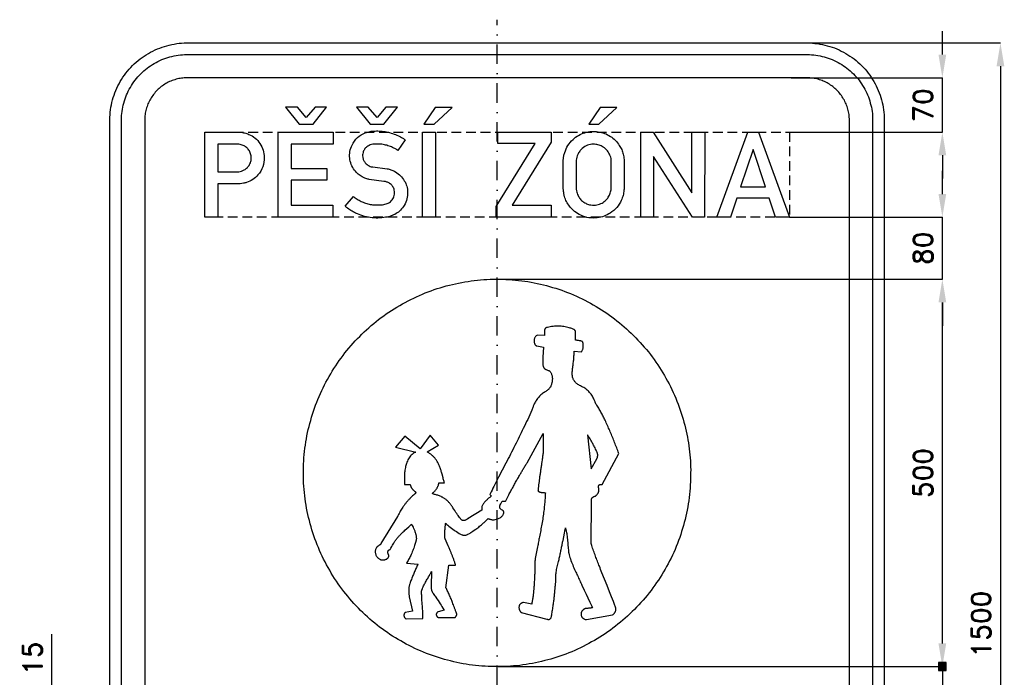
# Model space of a CAD drawing. Header units: millimetres. Extents: x -616 to 655, y -905 to 780.
# Tile 2 of 2: x -616 to 655, y -69 to 780. Entities that reach past the tile are written whole.
import ezdxf

# ---------------------------------------------------------------- set-up
doc = ezdxf.new("R2010")
doc.units = ezdxf.units.MM
doc.header["$LTSCALE"] = 5
doc.linetypes.add('ČERCHOVANÁX2', pattern=[2, 1, -0.5, 0, -0.5])
doc.linetypes.add('ČÁRKOVANÁX2', pattern=[1.5, 1, -0.5])
doc.layers.add('Kóty', color=2, linetype='Continuous')
doc.layers.add('Značka', color=7, linetype='Continuous')
doc.styles.get("Standard").update_dxf_attribs({"font": 'romand.shx', "height": 25})
doc.dimstyles.get("Standard").update_dxf_attribs({"dimtxt": 25, "dimasz": 30, "dimexe": 0.18, "dimexo": 0.0625, "dimgap": 12.5, "dimtad": 1, "dimdec": 0, "dimzin": 0, "dimdsep": 46, "dimtxsty": 'Standard', "dimcen": 0.09, "dimadec": 0, "dimazin": 0, "dimtfac": 1, "dimtdec": 0, "dimtofl": 0, "dimtmove": 0, "dimatfit": 3, "dimfxl": 1, "dimtolj": 1, "dimtzin": 0, "dimarcsym": 0})

# ---------------------------------------------------------------- blocks, each defined once
blk = doc.blocks.new('*D0')
at = {"layer": 'Defpoints', "color": 0, "transparency": 16777216}
for p in [(379.5, 705), (575, 705), (377.4, 635)]:
    blk.add_point(p, dxfattribs=at)
at = {"layer": 'Kóty', "color": 0, "lineweight": -2, "transparency": 16777216}
for p, q in [((575, 735), (575, 765)), ((379.6, 705), (575.2, 705)), ((377.5, 635), (575.2, 635)), ((575, 605), (575, 575))]:
    blk.add_line(p, q, dxfattribs=at)
at = {"layer": 'Kóty', "color": 0, "transparency": 16777216}
for points in [[(570, 735), (580, 735), (575, 705)], [(570, 605), (580, 605), (575, 635)]]:
    blk.add_solid(points, dxfattribs=at)
at = {"layer": 'Kóty', "color": 0, "transparency": 16777216, "insert": (550, 670), "char_height": 25, "attachment_point": 5, "rotation": 90}
blk.add_mtext('\\A1;70', dxfattribs=at)
blk = doc.blocks.new('*D1')
at = {"layer": 'Defpoints', "color": 0, "transparency": 16777216}
for p in [(377.4, 525), (575, 525), (-1.4, 445)]:
    blk.add_point(p, dxfattribs=at)
at = {"layer": 'Kóty', "color": 0, "lineweight": -2, "transparency": 16777216}
for p, q in [((575, 555), (575, 585)), ((377.5, 525), (575.2, 525)), ((-1.3, 445), (575.2, 445)), ((575, 415), (575, 385))]:
    blk.add_line(p, q, dxfattribs=at)
at = {"layer": 'Kóty', "color": 0, "transparency": 16777216}
for points in [[(570, 555), (580, 555), (575, 525)], [(570, 415), (580, 415), (575, 445)]]:
    blk.add_solid(points, dxfattribs=at)
at = {"layer": 'Kóty', "color": 0, "transparency": 16777216, "insert": (550, 485), "char_height": 25, "attachment_point": 5, "rotation": 90}
blk.add_mtext('\\A1;80', dxfattribs=at)
blk = doc.blocks.new('*D2')
at = {"layer": 'Defpoints', "color": 0, "transparency": 16777216}
for p in [(-1.4, 445), (575, 445), (1.4, -55)]:
    blk.add_point(p, dxfattribs=at)
at = {"layer": 'Kóty', "color": 0, "lineweight": -2, "transparency": 16777216}
for p, q in [((-1.3, 445), (575.2, 445)), ((575, -25), (575, 415)), ((1.5, -55), (575.2, -55))]:
    blk.add_line(p, q, dxfattribs=at)
at = {"layer": 'Kóty', "color": 0, "transparency": 16777216}
for points in [[(570, 415), (580, 415), (575, 445)], [(570, -25), (580, -25), (575, -55)]]:
    blk.add_solid(points, dxfattribs=at)
at = {"layer": 'Kóty', "color": 0, "transparency": 16777216, "insert": (550, 195), "char_height": 25, "attachment_point": 5, "rotation": 90}
blk.add_mtext('\\A1;500', dxfattribs=at)
blk = doc.blocks.new('*D3')
at = {"layer": 'Defpoints', "color": 0, "transparency": 16777216}
for p in [(-575, -135), (-455, -135), (-455, -150)]:
    blk.add_point(p, dxfattribs=at)
at = {"layer": 'Kóty', "color": 0, "lineweight": -2, "transparency": 16777216}
for p, q in [((-575, -105), (-575, -13.1)), ((-455.1, -135), (-575.2, -135)), ((-455.1, -150), (-575.2, -150)), ((-575, -180), (-575, -210))]:
    blk.add_line(p, q, dxfattribs=at)
at = {"layer": 'Kóty', "color": 0, "transparency": 16777216}
for points in [[(-580, -105), (-570, -105), (-575, -135)], [(-580, -180), (-570, -180), (-575, -150)]]:
    blk.add_solid(points, dxfattribs=at)
at = {"layer": 'Kóty', "color": 0, "transparency": 16777216, "insert": (-600, -44), "char_height": 25, "attachment_point": 5, "rotation": 90}
blk.add_mtext('\\A1;15', dxfattribs=at)
blk = doc.blocks.new('*D7')
at = {"layer": 'Defpoints', "color": 0, "transparency": 16777216}
for p in [(399.997, 750), (399.997, -750), (649.997, -750)]:
    blk.add_point(p, dxfattribs=at)
at = {"layer": 'Kóty', "color": 0, "lineweight": -2, "transparency": 16777216}
for p, q in [((400.0595, 750), (650.177, 750)), ((649.997, 720), (649.997, -720)), ((400.0595, -750), (650.177, -750))]:
    blk.add_line(p, q, dxfattribs=at)
at = {"layer": 'Kóty', "color": 0, "transparency": 16777216}
for points in [[(644.997, 720), (654.997, 720), (649.997, 750)], [(644.997, -720), (654.997, -720), (649.997, -750)]]:
    blk.add_solid(points, dxfattribs=at)
at = {"layer": 'Kóty', "color": 0, "transparency": 16777216, "insert": (624.997, 0), "char_height": 25, "attachment_point": 5, "rotation": 90}
blk.add_mtext('\\A1;1500', dxfattribs=at)

msp = doc.modelspace()

# ---------------------------------------------------------------- hatches: boundary and pattern name
at = {"layer": 'Kóty'}
h = msp.add_hatch(color=256, dxfattribs=at)
h.dxf.hatch_style = 1
h.paths.add_polyline_path([(569.997, -59.8453), (579.997, -59.8453), (579.997, -49.8453), (569.997, -49.8453)])

# ---------------------------------------------------------------- linework, layer by layer
for p, q in [((574.997, -25.0253), (574.997, 4.9747)), ((1.4802, -55.0253), (575.177, -55.0253)), ((574.997, -55.0253), (574.997, -195))]:
    msp.add_line(p, q, dxfattribs=at)
for points in [[(575.177, 635), (575.177, 705)], [(574.997, 445.0255), (574.997, 525)], [(569.997, -49.8453), (579.997, -59.8453)], [(579.997, -49.8453), (569.997, -59.8453)]]:
    msp.add_lwpolyline(points, dxfattribs=at)
msp.add_lwpolyline([(569.997, -59.8453), (579.997, -59.8453), (579.997, -49.8453), (569.997, -49.8453)], close=True, dxfattribs=at)
msp.add_solid([(569.997, -25.0253), (579.997, -25.0253), (574.997, -55.0253)], dxfattribs=at)
at = {"layer": 'Značka', "color": 6, "linetype": 'ČERCHOVANÁX2', "ltscale": 5}
msp.add_lwpolyline([(0, -780), (0, 780)], dxfattribs=at)
at = {"layer": 'Značka', "color": 3}
for points in [[(-500, -650), (-500, 650), (-499.999, 650.39), (-499.997, 650.79, -0.0321812), (-499.093, 663.7, -0.0354397), (-496.456, 676.39, -0.0362712), (-492.307, 688.66, -0.0344182), (-486.472, 700.23, -0.0337206), (-479.285, 711, -0.0340771), (-470.711, 720.71, -0.0342077), (-461.007, 729.29, -0.0342271), (-450.227, 736.47, -0.0340522), (-438.652, 742.27, -0.0334153), (-426.388, 746.46, -0.0341284), (-413.692, 749.14, -0.0367457), (-400.786, 750), (-400.393, 750), (-400, 750), (399.997, 750), (400.397, 750), (400.787, 750, -0.0321788), (413.697, 749.09, -0.0354528), (426.387, 746.46, -0.0362846), (438.657, 742.31, -0.0344289), (450.227, 736.47, -0.0337284), (461.007, 729.28, -0.0340718), (470.707, 720.71, -0.0342138), (479.297, 711.01, -0.0342246), (486.467, 700.23, -0.034047), (492.267, 688.65, -0.0334069), (496.457, 676.39, -0.0341177), (499.137, 663.69, -0.0367459), (499.997, 650.79), (499.997, 650.39), (499.997, 650), (499.997, -650)], [(-485, -650), (-485, 650), (-484.999, 650.33), (-484.998, 650.67, -0.0321856), (-484.229, 661.64, -0.0354424), (-481.988, 672.43, -0.0362665), (-478.461, 682.86, -0.0344221), (-473.501, 692.69, -0.0337117), (-467.393, 701.85, -0.034079), (-460.104, 710.1, -0.0341959), (-451.856, 717.4, -0.0342179), (-442.693, 723.5, -0.0340502), (-432.854, 728.43, -0.0334083), (-422.43, 731.99, -0.0341207), (-411.638, 734.27, -0.0367448), (-400.668, 735), (-400.334, 735), (-400, 735), (399.997, 735), (400.337, 735), (400.667, 735, -0.0321745), (411.647, 734.23, -0.0354396), (422.427, 731.99, -0.0362613), (432.857, 728.46, -0.0344269), (442.697, 723.5, -0.0337309), (451.857, 717.39, -0.0340728), (460.107, 710.1, -0.0342125), (467.397, 701.86, -0.0342394), (473.497, 692.69, -0.0340464), (478.427, 682.85, -0.0334074), (481.987, 672.43, -0.0341221), (484.267, 661.64, -0.0367453), (484.997, 650.67), (484.997, 650.33), (484.997, 650), (484.997, -650)], [(454.997, -135), (454.997, 650), (454.997, 650.22), (454.997, 650.43, 0.0321696), (454.497, 657.53, 0.0354589), (453.047, 664.51, 0.0362699), (450.767, 671.26, 0.0344357), (447.557, 677.62, 0.0337249), (443.607, 683.55, 0.0340657), (438.887, 688.89, 0.0342047), (433.557, 693.61, 0.0342311), (427.627, 697.56, 0.0340303), (421.257, 700.75, 0.0333925), (414.517, 703.05, 0.0341057), (407.527, 704.52, 0.0367427), (400.427, 705), (400.217, 705), (399.997, 705), (-400, 705), (-400.216, 705), (-400.432, 705, 0.0321708), (-407.534, 704.5, 0.0354288), (-414.513, 703.05, 0.0362653), (-421.263, 700.77, 0.0344303), (-427.625, 697.56, 0.0337344), (-433.553, 693.61, 0.0340768), (-438.891, 688.89, 0.0342253), (-443.612, 683.55, 0.0342338), (-447.56, 677.62, 0.0340381), (-450.746, 671.26, 0.0334087), (-453.051, 664.51, 0.0341224), (-454.525, 657.53, 0.0367384), (-454.999, 650.43), (-455, 650.22), (-455, 650), (-455, -135)], [(-185.368, 551.97), (-184.333, 551.1), (-183.282, 550.25, 0.039093), (-178.239, 546.93, 0.0320885), (-172.741, 544.33, 0.032651), (-166.838, 542.3, 0.0399052), (-160.755, 541.14, 0.0244948), (-156.653, 540.85), (-152.494, 540.88, 0.0353083), (-146.27, 541.41, 0.0841734), (-140.462, 543.34, 0.0552251), (-137.765, 545.07, 0.0560466), (-135.501, 547.36, 0.0573066), (-133.755, 550.08, 0.0569113), (-132.671, 553.13, 0.0628046), (-132.234, 556.64, 0.0644253), (-132.694, 560.17, 0.0858504), (-134.594, 564.59, 0.0891548), (-137.873, 568.09, 0.0718297), (-141.328, 570.12, 0.0592802), (-145.172, 571.19), (-145.641, 571.27), (-146.111, 571.34), (-165.281, 573.79), (-166.055, 574.02), (-166.828, 574.25), (-170.529, 575.49, -0.0323075), (-174.081, 577.1, -0.0621891), (-179.486, 580.8, -0.0552925), (-183.935, 585.69, -0.0688249), (-188.176, 593.14, -0.0728977), (-190.169, 601.43, -0.0746755), (-189.929, 609.95, -0.0722653), (-187.212, 618.12, -0.0946084), (-180.244, 627.75, -0.103586), (-170.3, 633.92, -0.0551986), (-164.004, 635.7, -0.0351146), (-157.467, 636.32, -0.0294079), (-150.108, 636.17, -0.030625), (-142.846, 635.15, -0.0329397), (-134.978, 633.09, -0.0299061), (-127.411, 630.05, -0.0195868), (-123.585, 628.13, -0.0289552), (-119.975, 625.86), (-119.267, 625.35), (-118.566, 624.83), (-128.007, 611.29), (-129.233, 612.05), (-130.471, 612.79, 0.0318403), (-136.292, 615.72, 0.035486), (-142.422, 617.84, 0.0379113), (-148.672, 619.13, 0.0356018), (-155.186, 619.5, 0.0569663), (-162.096, 618.82, 0.118699), (-168.111, 615.98, 0.0895829), (-171.177, 612.65, 0.0771409), (-173.038, 608.44, 0.050926), (-173.578, 605.6, 0.05498), (-173.508, 602.73, 0.0765692), (-172.37, 598.7, 0.0701998), (-170.105, 595.14, 0.0532381), (-167.931, 592.94, 0.0574258), (-165.35, 591.29), (-163.954, 590.67), (-162.497, 590.24), (-161.363, 590.03), (-160.217, 589.88), (-142.067, 587.49), (-141.441, 587.42), (-140.818, 587.33, -0.0576928), (-135.716, 585.93, -0.0453466), (-130.952, 583.49, -0.0621206), (-124.596, 578.57, -0.0684629), (-119.746, 572.22, -0.0673529), (-116.659, 565.15, -0.0645469), (-115.506, 557.48, -0.0735396), (-116.405, 548.6, -0.0756913), (-119.86, 540.37, -0.0656781), (-124.48, 534.28, -0.0666806), (-130.482, 529.64, -0.0560807), (-136.935, 526.67, -0.0382967), (-143.877, 524.95, -0.0421921), (-153.809, 523.97, -0.0424724), (-163.723, 524.67, -0.0406852), (-173.409, 526.83, -0.0369106), (-182.675, 530.47, -0.0289497), (-188.726, 533.67, -0.0389359), (-194.259, 537.65), (-195.223, 538.47), (-196.173, 539.3), (-185.368, 551.97)], [(85.45, 597.63, -0.00154335), (85.496, 598.55, -0.00455657), (85.553, 599.46, -0.0306836), (86.171, 604.04, -0.0310643), (87.352, 608.53, -0.0662965), (91.581, 617.62, -0.0684796), (98.077, 625.29, -0.0618695), (105.222, 630.64, -0.0599405), (113.431, 634.11, -0.0573468), (121.912, 635.73, -0.0575642), (130.539, 635.38, -0.0569064), (138.785, 633.3, -0.0575059), (146.34, 629.41, -0.0553728), (152.736, 624.24, -0.0534487), (157.878, 617.8, -0.0430329), (160.929, 612.26, -0.0488576), (162.908, 606.3, -0.0227271), (163.535, 603.03, -0.0129509), (163.928, 599.73), (163.981, 599.19), (164.031, 598.64), (164.031, 561.8), (163.954, 560.96, -0.00285178), (163.871, 560.11, -0.0357756), (162.683, 553.28, -0.0478285), (160.376, 546.74, -0.0788006), (154.51, 537.54, -0.0730924), (146.133, 530.45, -0.0601326), (138.162, 526.38, -0.059851), (129.473, 524.32, -0.071112), (118.653, 524.4, -0.0741842), (108.31, 527.54, -0.0660307), (100.17, 532.5, -0.0616934), (93.528, 539.36, -0.0470801), (89.701, 545.23, -0.0538814), (87.146, 551.7, -0.0302069), (86.183, 555.99, -0.0176877), (85.633, 560.36), (85.539, 561.37), (85.45, 562.39), (85.45, 597.63)], [(-377.421, 525.01), (-377.421, 635.01), (-332.928, 635.01), (-332.269, 634.93), (-331.61, 634.84, -0.0253271), (-325.974, 633.81, -0.042891), (-320.53, 632.03, -0.0795716), (-312.438, 627.19, -0.0764958), (-306.15, 620.06, -0.0768938), (-302.013, 611.58, -0.0757396), (-300.604, 602.23, -0.0940259), (-302.563, 590.13, -0.0983559), (-308.831, 579.66, -0.0733011), (-315.462, 573.75, -0.0676981), (-323.441, 569.93, -0.0342012), (-327.591, 568.79, -0.0378633), (-331.839, 568.26), (-332.55, 568.22), (-333.26, 568.2), (-360.577, 568.2), (-360.577, 525.01), (-377.421, 525.01)], [(-360.577, 619.21), (-360.577, 583.83), (-334.521, 583.83), (-334.005, 583.83), (-333.489, 583.84, 0.0671476), (-329.835, 584.49, 0.0577432), (-326.408, 586.04, 0.0717471), (-322.455, 589.04, 0.0744757), (-319.545, 593.02, 0.0682834), (-317.887, 597.18, 0.0653169), (-317.379, 601.66, 0.0771958), (-318.163, 606.99, 0.0837402), (-320.564, 611.79, 0.0734018), (-323.748, 615.22, 0.0660856), (-327.76, 617.65, 0.0426977), (-330.476, 618.66, 0.0492834), (-333.306, 619.15), (-333.736, 619.19), (-334.166, 619.21), (-360.577, 619.21)], [(102.202, 597.57), (102.202, 562.38), (102.249, 561.71), (102.305, 561.05, 0.0375938), (102.9, 557.58, 0.0416759), (104.036, 554.24, 0.0628939), (106.606, 549.7, 0.060181), (110.223, 545.9, 0.0594293), (114.456, 543, 0.0643406), (119.229, 541.22, 0.0505467), (123.169, 540.63, 0.0445715), (127.181, 540.8, 0.0739279), (133.946, 542.6, 0.0850198), (139.786, 546.38, 0.0736218), (143.685, 550.89, 0.063566), (146.237, 556.29, 0.0332158), (147.003, 559, 0.0426475), (147.348, 561.77, 0.00464712), (147.362, 562.12), (147.371, 562.48), (147.371, 597.49, 0.00273675), (147.378, 598.11, 0.0084149), (147.371, 598.73, 0.0625927), (146.752, 602.57, 0.0483071), (145.286, 606.23, 0.0768945), (141.216, 612.15, 0.0837672), (135.546, 616.46, 0.0698697), (130.281, 618.59, 0.0666711), (124.592, 619.22, 0.0884994), (116.764, 617.85, 0.0981209), (110.028, 613.8, 0.0628647), (106.675, 610.17, 0.0514181), (104.219, 605.85, 0.0395322), (102.928, 602.39, 0.0507549), (102.282, 598.79, 0.00718009), (102.237, 598.18, 0.00238014), (102.202, 597.57)]]:
    msp.add_lwpolyline(points, format="xyb", dxfattribs=at)
for points in [[(-255.338, 645), (-237.474, 645), (-220.05, 667), (-234.923, 666.91), (-246.362, 653.62), (-257.802, 666.91), (-273.026, 667), (-255.338, 645)], [(-163.938, 645), (-146.074, 645), (-128.65, 667), (-143.523, 666.91), (-154.962, 653.62), (-166.402, 666.91), (-181.626, 667), (-163.938, 645)], [(-94.378, 645.18), (-81.09, 645.18), (-58.123, 666.82), (-79.77, 666.82), (-94.378, 645.18)], [(118.322, 645.18), (131.61, 645.18), (154.577, 666.82), (132.93, 666.82), (118.322, 645.18)], [(-282.729, 525), (-282.729, 634.99), (-211.756, 634.99), (-211.756, 619.13), (-266.034, 619.13), (-266.034, 587.77), (-219.766, 587.77), (-219.766, 573.03), (-266.034, 573.03), (-266.034, 540.63), (-211.882, 540.63), (-211.882, 525), (-282.729, 525)], [(-96.256, 525), (-96.256, 634.99), (-79.584, 634.99), (-79.584, 525), (-96.256, 525)], [(-1.014, 525), (-1.014, 538.83), (49.081, 620.12), (0.968, 620.12), (0.968, 635), (69.855, 635), (69.855, 622.06), (19.691, 540.79), (69.855, 540.79), (69.855, 525), (-1.014, 525)], [(185.584, 525), (185.584, 635), (201.374, 635), (251.347, 556.49), (251.347, 635), (268.187, 635), (268.077, 525), (252.287, 525), (202.211, 603.41), (202.211, 525), (185.584, 525)], [(283.767, 525), (323.637, 635.01), (337.537, 635.01), (377.417, 525), (359.747, 525), (351.537, 549.58), (309.447, 549.58), (301.367, 525), (283.767, 525)], [(346.697, 564.19), (330.567, 612.52), (314.467, 564.19), (346.697, 564.19)]]:
    msp.add_lwpolyline(points, dxfattribs=at)
at = {"layer": 'Značka', "color": 6, "linetype": 'ČÁRKOVANÁX2', "ltscale": 2.5}
msp.add_lwpolyline([(-377.421, 525), (-377.421, 635), (377.417, 635), (377.417, 525), (-377.421, 525)], dxfattribs=at)
at = {"layer": 'Značka', "color": 5}
for points in [[(249.997, 195), (249.997, 193.364), (249.977, 191.728, -0.0321675), (247.487, 159.137, -0.0357208), (240.617, 127.14, -0.0366665), (229.877, 96.242, -0.0347533), (214.851, 67.177, -0.0340392), (196.401, 40.162, -0.0344548), (174.447, 15.924, -0.0345621), (149.65, -5.402, -0.0344284), (122.155, -23.124, -0.0343892), (92.678, -37.302, -0.034416), (61.538, -47.308, -0.0344242), (29.397, -53.374, -0.0344182), (-3.273, -54.979, -0.0344158), (-35.889, -52.52, -0.0344149), (-67.861, -45.614, -0.0344148), (-98.729, -34.797, -0.0344168), (-127.824, -19.852, -0.0344195), (-154.841, -1.414, -0.0344175), (-179.076, 20.552, -0.0344142), (-200.4, 45.354, -0.0344168), (-218.124, 72.845, -0.0344165), (-232.303, 102.321, -0.0344165), (-242.308, 133.462, -0.0344177), (-248.375, 165.603, -0.0344166), (-249.979, 198.272, -0.0344157), (-247.52, 230.889, -0.0344173), (-240.614, 262.86, -0.0344171), (-229.797, 293.73, -0.0344194), (-214.852, 322.82, -0.0344159), (-196.414, 349.84, -0.0344188), (-174.448, 374.08, -0.0344181), (-149.646, 395.4, -0.0344157), (-122.156, 413.12, -0.0344158), (-92.68, 427.3, -0.0344147), (-61.539, 437.31, -0.0344198), (-29.397, 443.37, -0.0344185), (3.272, 444.98, -0.03441), (35.888, 442.52, -0.0344197), (67.86, 435.61, -0.0344167), (98.728, 424.8, -0.0344157), (127.823, 409.85, -0.0344179), (154.839, 391.41, -0.0344074), (179.075, 369.45, -0.03441), (200.404, 344.64, -0.0344868), (218.124, 317.16, -0.0344198), (232.287, 287.69, -0.0340767), (242.307, 256.54, -0.0327922), (248.217, 225.989, -0.0342674), (249.997, 195)], [(-90.335, 222.016), (-75.579, 230.876), (-86.583, 243.545), (-99.289, 226.305), (-119.063, 242.306), (-130.943, 228.346), (-105.041, 221.798), (-105.453, 221.616), (-105.863, 221.43, 0.0430821), (-108.498, 219.906, 0.0448656), (-110.831, 217.944, 0.0410347), (-112.785, 215.73, 0.0330345), (-114.391, 213.251, 0.0291845), (-115.831, 210.373, 0.0236967), (-116.958, 207.36, 0.0167857), (-117.758, 204.64, 0.0132484), (-118.394, 201.878, 0.0126644), (-118.98, 198.645, 0.0113468), (-119.41, 195.389), (-119.477, 194.784), (-119.542, 194.179), (-119.511, 180.24), (-112.118, 180.136), (-112.075, 179.934), (-112.032, 179.733, 0.0205987), (-111.699, 178.47, 0.0258196), (-111.251, 177.243, 0.0239329), (-110.791, 176.254, 0.0243139), (-110.239, 175.314, 0.021812), (-109.651, 174.481, 0.0197997), (-108.995, 173.7), (-108.44, 173.114), (-107.855, 172.559), (-107.075, 171.881), (-106.275, 171.224), (-105.878, 170.892), (-105.51, 170.528), (-105.336, 170.318), (-105.188, 170.088), (-105.111, 169.933), (-105.053, 169.769), (-105.02, 169.615, -0.0415146), (-105.012, 169.457, -0.0429448), (-105.028, 169.302, -0.0409268), (-105.07, 169.153), (-105.126, 169.024), (-105.197, 168.903), (-105.302, 168.761), (-105.422, 168.632), (-105.461, 168.596), (-105.499, 168.559), (-105.937, 168.191), (-106.373, 167.822), (-107.234, 167.075), (-108.085, 166.317, 0.00836708), (-110.159, 164.385, 0.00874099), (-112.165, 162.383, 0.0117293), (-114.729, 159.63, 0.0115289), (-117.164, 156.761, 0.011396), (-119.485, 153.788, 0.0113328), (-121.669, 150.713, 0.00881871), (-123.341, 148.171, 0.00823947), (-124.925, 145.573, 0.00893951), (-126.541, 142.726, 0.00969843), (-128.051, 139.821), (-128.31, 139.299), (-128.567, 138.775), (-149.901, 103.692), (-149.911, 103.637), (-149.922, 103.581, -0.0500918), (-150.022, 103.27, -0.0545668), (-150.185, 102.987, -0.0464811), (-150.377, 102.757), (-150.602, 102.56), (-150.896, 102.354), (-151.204, 102.173), (-151.512, 102.006), (-151.821, 101.841), (-152.216, 101.614), (-152.603, 101.371, 0.0598705), (-154.628, 99.684, 0.0710997), (-156.151, 97.536, 0.0475815), (-156.818, 96.046, 0.0453854), (-157.197, 94.461, 0.0424964), (-157.316, 92.889, 0.0418246), (-157.17, 91.319, 0.0467735), (-156.714, 89.569, 0.0449295), (-155.946, 87.929, 0.0452907), (-154.895, 86.391, 0.0457977), (-153.587, 85.073, 0.0232887), (-152.832, 84.476), (-152.026, 83.948, 0.0253279), (-151.036, 83.415, 0.0291437), (-149.996, 82.993), (-149.628, 82.871), (-149.258, 82.757), (-149.005, 82.748), (-148.751, 82.74), (-148.262, 82.732), (-147.774, 82.736), (-146.665, 82.785), (-145.56, 82.911, 0.0261503), (-144.435, 83.13, 0.0342504), (-143.345, 83.482, 0.0327015), (-142.538, 83.853, 0.0393032), (-141.792, 84.336, 0.0357227), (-141.241, 84.811, 0.0379811), (-140.766, 85.362, 0.0326507), (-140.418, 85.889, 0.0295336), (-140.138, 86.456, 0.0322518), (-139.887, 87.151, 0.031098), (-139.727, 87.871), (-139.698, 88.052), (-139.672, 88.233), (-139.718, 88.315), (-139.763, 88.397), (-139.85, 88.559), (-139.935, 88.723), (-140.133, 89.127), (-140.314, 89.538), (-140.521, 90.083, -0.0199526), (-140.686, 90.643, -0.0218298), (-140.811, 91.216, -0.0235548), (-140.882, 91.799, -0.0187424), (-140.904, 92.29, -0.0152516), (-140.893, 92.783, -0.0225141), (-140.833, 93.453, -0.0298028), (-140.702, 94.115, -0.0321854), (-140.568, 94.552, -0.0526556), (-140.363, 94.957, -0.0425886), (-140.171, 95.211), (-139.94, 95.431), (-139.687, 95.609), (-139.413, 95.753), (-139.08, 95.884), (-138.736, 95.983), (-138.386, 96.062), (-138.033, 96.126), (-137.976, 96.135), (-137.918, 96.145), (-137.612, 96.817), (-137.302, 97.487, -0.0063717), (-136.671, 98.786), (-136.009, 100.069, -0.0138188), (-134.315, 103.075, -0.0142482), (-132.454, 105.981, -0.0173504), (-129.906, 109.507, -0.0155603), (-127.132, 112.859, -0.0128252), (-124.305, 115.941, -0.010207), (-121.34, 118.89, -0.00602022), (-118.95, 121.135), (-116.515, 123.33), (-113.929, 125.608), (-111.335, 127.878), (-110.88, 128.277), (-110.425, 128.677), (-110.276, 128.444), (-110.128, 128.209), (-109.835, 127.732), (-109.549, 127.249), (-108.849, 125.998, -0.00923339), (-108.195, 124.722, -0.0125184), (-107.367, 122.94, -0.012168), (-106.628, 121.119, -0.0124407), (-105.958, 119.236, -0.0128936), (-105.383, 117.322, -0.0104076), (-104.987, 115.769, -0.0102602), (-104.655, 114.2, -0.0118107), (-104.371, 112.532, -0.014153), (-104.174, 110.852), (-104.148, 110.557), (-104.123, 110.261), (-104.211, 109.803), (-104.301, 109.344, -0.0041429), (-104.495, 108.417, -0.00356238), (-104.703, 107.492, -0.00843294), (-105.292, 105.121, -0.00804146), (-105.96, 102.77, -0.0104255), (-106.996, 99.532, -0.00943336), (-108.159, 96.338, -0.00904868), (-109.471, 93.072, -0.00869515), (-110.898, 89.855, -0.00671704), (-112.133, 87.265, -0.00626849), (-113.434, 84.707, -0.00685714), (-114.891, 82.004, -0.00765498), (-116.426, 79.346), (-116.703, 78.88), (-116.982, 78.416), (-102.032, 77.354), (-102.213, 76.986), (-102.394, 76.618, 0.00380229), (-103.631, 74.043, 0.00396706), (-104.828, 71.448, 0.00352952), (-105.934, 68.967, 0.00289731), (-107.008, 66.472, 0.00305486), (-108.062, 63.953, 0.00393461), (-109.081, 61.419), (-109.881, 59.362), (-110.68, 57.304, 0.00245765), (-111.7, 54.692, 0.0151163), (-112.628, 52.047, 0.0158806), (-113.174, 50.15, 0.0174933), (-113.593, 48.222, 0.0149049), (-113.846, 46.601, 0.0142028), (-114.004, 44.967, 0.0139819), (-114.079, 43.291, 0.0134633), (-114.063, 41.614, 0.0104455), (-113.989, 40.223, 0.00927739), (-113.86, 38.836, 0.00976848), (-113.664, 37.297, 0.00995296), (-113.406, 35.768), (-113.354, 35.491), (-113.301, 35.213), (-109.018, 16.693), (-118.583, 14.673), (-118.7, 14.598), (-118.815, 14.52, 0.0595217), (-119.316, 14.063, 0.0544294), (-119.703, 13.502, 0.0538443), (-120.005, 12.817, 0.0431602), (-120.17, 12.086, 0.048421), (-120.227, 11.105, 0.0451093), (-120.099, 10.128, 0.0463615), (-119.816, 9.182, 0.0533687), (-119.354, 8.315, 0.0344718), (-119.012, 7.859, 0.0367332), (-118.607, 7.456, 0.0377333), (-118.195, 7.144, 0.0459922), (-117.738, 6.905), (-117.606, 6.852), (-117.472, 6.803), (-95.648, 7.064), (-95.649, 7.594), (-95.651, 8.125, 0.0078858), (-95.734, 11.848, 0.00582678), (-95.919, 15.567, 0.00359246), (-96.153, 19.12, 0.00159988), (-96.424, 22.671), (-96.703, 26.231, -0.00243327), (-96.962, 29.792, -0.00321039), (-97.14, 32.646, -0.00410579), (-97.277, 35.502, -0.00602331), (-97.367, 38.542, -0.00841106), (-97.37, 41.582), (-97.362, 42.119), (-97.351, 42.656), (-97.214, 43.084), (-97.073, 43.512, -0.00483381), (-96.785, 44.35, -0.00431075), (-96.482, 45.183, -0.0098715), (-95.689, 47.19, -0.00936049), (-94.82, 49.165, -0.010486), (-93.605, 51.677, -0.00790494), (-92.299, 54.144, -0.00500021), (-90.96, 56.539, -0.00207147), (-89.586, 58.916), (-88.484, 60.809), (-87.391, 62.707, 0.00422617), (-86.241, 64.753, 0.00710887), (-85.138, 66.824), (-84.947, 67.196), (-84.757, 67.568), (-85.104, 49.35), (-85.114, 49.147), (-85.124, 48.944, 0.0154445), (-85.143, 47.628, 0.0193094), (-85.072, 46.313, 0.0189593), (-84.94, 45.215, 0.0212037), (-84.72, 44.131, 0.0205765), (-84.448, 43.167, 0.0212701), (-84.096, 42.229, 0.0183623), (-83.782, 41.544, 0.0228837), (-83.414, 40.888, 0.021249), (-82.901, 40.136), (-82.35, 39.408, -0.0146589), (-80.633, 36.985, -0.00318681), (-79.003, 34.503), (-77.613, 32.38), (-76.222, 30.257), (-74.822, 28.091), (-73.429, 25.921), (-72.303, 24.171), (-71.172, 22.423), (-69.962, 20.563), (-68.741, 18.71), (-68.525, 18.383), (-68.308, 18.057), (-76.028, 15.871), (-76.182, 15.767), (-76.336, 15.662, 0.0335541), (-77.06, 15.083, 0.0464204), (-77.684, 14.396, 0.0389056), (-78.042, 13.865, 0.043985), (-78.307, 13.283, 0.043326), (-78.461, 12.723, 0.0465919), (-78.512, 12.146, 0.0460752), (-78.466, 11.576, 0.0427204), (-78.32, 11.024, 0.0414891), (-78.077, 10.466, 0.0365103), (-77.75, 9.954, 0.0250609), (-77.454, 9.585, 0.0213186), (-77.124, 9.244, 0.0233551), (-76.696, 8.868, 0.0236164), (-76.234, 8.533), (-76.096, 8.443), (-75.956, 8.354), (-54.296, 8.375), (-54.203, 8.479), (-54.11, 8.582, 0.00763359), (-53.534, 9.238, 0.0213688), (-52.997, 9.926, 0.0260025), (-52.644, 10.462, 0.0373862), (-52.362, 11.038, 0.0374388), (-52.189, 11.561, 0.0390698), (-52.098, 12.104, 0.0406174), (-52.087, 12.721, 0.0310736), (-52.165, 13.335, 0.0230312), (-52.288, 13.886, 0.0197817), (-52.458, 14.422, 0.0181978), (-52.761, 15.178), (-53.093, 15.923, -0.0201984), (-54.472, 19.455, 0.00259563), (-55.728, 23.035, 0.00906831), (-56.896, 26.12, 0.00281731), (-58.137, 29.176), (-59.429, 32.317, 0.0029244), (-60.743, 35.447, 0.00299212), (-61.844, 37.989, 0.0024367), (-62.973, 40.518, 0.00271317), (-64.212, 43.227, 0.00344623), (-65.484, 45.92), (-65.713, 46.397), (-65.942, 46.873), (-62.24, 75.897), (-53.48, 75.845), (-53.647, 76.382), (-53.816, 76.92, 0.00621766), (-55.043, 80.656, 0.00565428), (-56.359, 84.363, 0.00465013), (-57.674, 87.871, 0.00375099), (-59.048, 91.357, 0.00292588), (-60.469, 94.84), (-61.925, 98.308), (-63.114, 101.091), (-64.314, 103.87), (-65.604, 106.84), (-66.893, 109.811), (-67.121, 110.338), (-67.349, 110.865), (-67.363, 111.145), (-67.375, 111.424), (-67.398, 111.989), (-67.416, 112.553, -0.00396016), (-67.449, 113.987, -0.00404352), (-67.458, 115.421, -0.00537494), (-67.439, 117.362, -0.00528179), (-67.378, 119.303, -0.00537212), (-67.281, 121.246, -0.00557208), (-67.142, 123.185, -0.00450933), (-67.005, 124.715, -0.00447302), (-66.84, 126.241, -0.00510511), (-66.642, 127.82, -0.00628246), (-66.408, 129.394), (-66.364, 129.665), (-66.319, 129.937), (-66.067, 129.714), (-65.814, 129.491), (-65.31, 129.049), (-64.802, 128.61), (-63.537, 127.531), (-62.258, 126.469), (-60.553, 125.095), (-58.82, 123.756), (-57.077, 122.462), (-55.307, 121.204), (-53.877, 120.224), (-52.426, 119.279), (-50.579, 118.143), (-48.718, 117.018, 0.0100363), (-47.022, 116.005, 0.0418041), (-45.241, 115.177, 0.0375168), (-44.009, 114.812, 0.0383708), (-42.734, 114.637, 0.0375831), (-41.464, 114.643, 0.0352923), (-40.208, 114.832, 0.0350121), (-38.859, 115.218, 0.0293361), (-37.57, 115.773, 0.0291205), (-35.773, 116.797, 0.00810077), (-34.054, 117.955), (-31.261, 119.857), (-28.478, 121.763, 0.00464695), (-26.095, 123.444, 0.00512719), (-23.745, 125.172, 0.00647346), (-21.407, 126.966, 0.00845892), (-19.123, 128.83, 0.00776318), (-17.349, 130.366, 0.00833985), (-15.625, 131.959, 0.0105735), (-13.874, 133.689, 0.0137362), (-12.211, 135.502), (-11.929, 135.826), (-11.649, 136.152), (-11.231, 135.945), (-10.809, 135.746, 0.0196795), (-9.956, 135.404, 0.0179004), (-9.08, 135.126, 0.0353277), (-7.167, 134.722, 0.0336866), (-5.214, 134.585, 0.0478603), (-2.281, 134.811, 0.0451439), (0.566, 135.576, 0.0393908), (2.85, 136.565, 0.0438494), (4.935, 137.915, 0.0363208), (6.241, 139.052, 0.045014), (7.347, 140.387, 0.0425753), (8.026, 141.536, 0.0542867), (8.469, 142.786, 0.0286867), (8.589, 143.408, 0.0284362), (8.638, 144.04, 0.0256512), (8.625, 144.57, 0.0298683), (8.554, 145.095), (8.483, 145.414), (8.4, 145.729), (8.133, 145.904), (7.865, 146.079), (7.375, 146.403), (6.887, 146.73), (5.905, 147.416, -0.0226917), (4.97, 148.165, -0.0246634), (4.438, 148.665, -0.0390367), (3.975, 149.227, -0.0361034), (3.705, 149.667, -0.0445036), (3.509, 150.142, -0.0454253), (3.397, 150.641, -0.0400965), (3.371, 151.152, -0.0384136), (3.427, 151.742, -0.0267747), (3.559, 152.321, -0.026975), (3.848, 153.186, -0.0159717), (4.211, 154.023, -0.0185664), (5.152, 155.861, -0.00763524), (6.188, 157.647), (6.397, 157.997), (6.605, 158.347), (10.827, 158.347), (11.228, 159.111), (11.63, 159.875), (14.429, 165.195, -0.000990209), (17.244, 170.507, -0.00137129), (19.931, 175.53, -0.00173989), (22.65, 180.537, -0.00216767), (25.404, 185.524, -0.00264858), (28.205, 190.484, -0.00237265), (30.491, 194.448, -0.00246854), (32.816, 198.389, -0.00303052), (35.345, 202.583, -0.00368946), (37.931, 206.743), (38.395, 207.478), (38.861, 208.212), (59.695, 245.94), (59.552, 222.214), (59.462, 221.439, -0.000466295), (59.371, 220.665, -0.00345115), (58.695, 215.291, -0.00254988), (57.954, 209.926, -0.00146339), (57.221, 204.877, -0.000485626), (56.469, 199.83, 0.000523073), (55.722, 194.82, 0.00154719), (54.995, 189.806, 0.00187454), (54.44, 185.806, 0.00231892), (53.919, 181.801, 0.00329639), (53.408, 177.542, 0.00451748), (52.964, 173.275), (52.892, 172.52), (52.822, 171.766), (52.873, 171.691), (52.926, 171.617), (53.048, 171.472), (53.184, 171.339, 0.034059), (53.488, 171.096), (53.819, 170.891, 0.0396222), (54.604, 170.526, 0.0247265), (55.431, 170.265, 0.0189803), (56.461, 170.022, 0.0137046), (57.502, 169.848), (58.562, 169.715), (59.627, 169.619), (60.816, 169.543), (62.007, 169.496), (62.197, 169.491), (62.387, 169.486), (62.31, 167.923, -0.00109102), (62.228, 166.361, -0.00271924), (62.046, 163.333, -0.00262121), (61.831, 160.306, -0.00598387), (61.213, 153.218, -0.00606885), (60.425, 146.148, -0.00719379), (59.254, 137.495, -0.00659672), (57.844, 128.877, -0.00407887), (56.344, 120.714, -0.000268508), (54.773, 112.568, -0.000678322), (53.52, 106.067, -0.00462796), (52.197, 99.572, 0.00344559), (50.392, 91.112, 0.0277011), (49.12, 82.591, 0.020836), (48.764, 75.882, 0.000435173), (48.692, 69.145, -0.00641925), (48.54, 63.516, -0.00300685), (48.282, 57.894, -0.00271735), (47.97, 52.199, -0.0055473), (47.564, 46.509, -0.00567296), (47.136, 41.872, -0.00562788), (46.603, 37.245, -0.00696828), (45.907, 32.208, -0.00864276), (45.055, 27.195), (44.886, 26.296), (44.715, 25.396), (33.956, 27.686), (33.665, 27.645, 0.00726297), (33.374, 27.598, 0.047609), (32.108, 27.248, 0.0582195), (30.943, 26.642, 0.0521568), (30.084, 25.96, 0.050389), (29.381, 25.118, 0.0471013), (28.848, 24.185, 0.0433827), (28.491, 23.172, 0.0471337), (28.273, 21.927, 0.0431282), (28.282, 20.662, 0.0427401), (28.494, 19.358, 0.042077), (28.921, 18.11, 0.0264977), (29.293, 17.34, 0.0251169), (29.742, 16.613, 0.0242626), (30.218, 15.978, 0.0277326), (30.756, 15.397), (30.952, 15.21), (31.151, 15.027), (64.172, 6.293), (64.352, 6.245), (64.533, 6.198, 0.0280217), (65.534, 5.996, 0.0464557), (66.553, 5.945, 0.0368501), (67.164, 6, 0.0446331), (67.758, 6.152, 0.0449613), (68.273, 6.38, 0.04726), (68.738, 6.698, 0.0466034), (69.159, 7.109, 0.0378018), (69.506, 7.586, 0.035579), (69.83, 8.185, 0.0284098), (70.074, 8.819, 0.0365539), (70.397, 10.127, 0.0104961), (70.597, 11.467, -0.00643505), (71.598, 18.064, 0.00414416), (72.627, 24.636, 0.00676957), (73.391, 30.28, 0.00424042), (74.032, 35.946, 0.0022989), (74.607, 41.612), (75.145, 47.278, 0.00368446), (75.538, 51.724, 0.0105972), (75.805, 56.184, 0.00295411), (75.945, 61.556, -0.0249515), (76.318, 66.892, -0.0333967), (77.647, 73.743, 0.00146485), (79.419, 80.538, 0.0109622), (80.716, 86.233, 0.0015455), (81.867, 91.95, -0.00188657), (83.04, 97.666, 0.000703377), (84.226, 103.381, 0.00119282), (85.155, 107.953), (86.071, 112.528), (87.04, 117.383), (88.01, 122.239), (88.18, 123.095), (88.351, 123.951), (88.526, 123.266), (88.697, 122.581, -0.00521943), (89.01, 121.236, -0.00460068), (89.297, 119.884, -0.0099954), (89.894, 116.64, -0.00899145), (90.366, 113.376, -0.00847938), (90.829, 109.267, -0.00401548), (91.189, 105.147), (91.507, 101.234, 0.0053441), (91.872, 97.326, 0.00847638), (92.23, 94.295, 0.0134773), (92.721, 91.283, 0.0186355), (93.564, 87.56, 0.0160639), (94.663, 83.902, 0.0230767), (97.647, 76.195, 0.0048443), (101.062, 68.654, -0.00170226), (103.903, 62.399, 0.00195657), (106.745, 56.15, 0.00268968), (109.659, 49.907), (112.613, 43.68), (114.991, 38.66), (117.356, 33.633), (119.878, 28.226), (122.363, 22.802), (122.801, 21.835), (123.238, 20.868), (123.085, 20.848), (122.932, 20.829), (122.632, 20.792), (122.331, 20.755, -0.00126214), (121.604, 20.669, -0.00109634), (120.877, 20.588, -0.00111194), (119.943, 20.486), (119.009, 20.389), (118.084, 20.293), (117.16, 20.197), (116.405, 20.116, 0.00104799), (115.651, 20.033, 0.0016), (114.814, 19.936, 0.00195936), (113.978, 19.834), (113.825, 19.815), (113.672, 19.795), (113.521, 19.727), (113.371, 19.656), (113.081, 19.511), (112.796, 19.355, 0.0204868), (112.138, 18.947, 0.0215001), (111.517, 18.485, 0.0272442), (110.801, 17.85, 0.0275872), (110.158, 17.141, 0.0256604), (109.638, 16.445, 0.0264716), (109.193, 15.698, 0.0236722), (108.891, 15.071, 0.0281205), (108.656, 14.417, 0.026716), (108.512, 13.839, 0.0279739), (108.431, 13.247, 0.0444411), (108.431, 12.258, 0.038863), (108.596, 11.28, 0.0382137), (108.904, 10.296, 0.0387281), (109.358, 9.372, 0.0406759), (109.974, 8.472, 0.0399071), (110.726, 7.683, 0.0373819), (111.562, 7.02, 0.0340007), (112.484, 6.483, 0.0379757), (113.659, 5.991, 0.0374219), (114.892, 5.68), (115.108, 5.642), (115.324, 5.606), (148.947, 11.79), (149.105, 11.876), (149.263, 11.964, 0.034498), (150.265, 12.626, 0.0404205), (151.158, 13.43, 0.0388506), (151.862, 14.262, 0.0378496), (152.43, 15.191, 0.0369752), (152.874, 16.2, 0.0353423), (153.167, 17.262, 0.0276638), (153.312, 18.18, 0.0241975), (153.361, 19.109, 0.0256164), (153.321, 20.174, 0.0256435), (153.173, 21.229), (153.136, 21.423), (153.097, 21.617), (152.633, 22.836), (152.168, 24.054), (151.227, 26.504), (150.277, 28.95), (147.852, 35.132), (145.397, 41.302), (142.067, 49.604), (138.728, 57.904), (135.414, 66.189, -0.00178067), (132.144, 74.492, -0.00191857), (129.611, 81.051, -0.00229742), (127.134, 87.63, -0.0032377), (124.637, 94.47, -0.00456218), (122.246, 101.347), (121.843, 102.54), (121.443, 103.734), (121.78, 157.66), (121.782, 157.896), (121.783, 158.132, -0.00852551), (121.809, 159.442, -0.0260151), (121.925, 160.748, -0.0224669), (122.028, 161.354, -0.0350897), (122.199, 161.944, -0.0269727), (122.341, 162.282, -0.0323239), (122.522, 162.602, -0.0321164), (122.732, 162.886, -0.0301408), (122.977, 163.141, -0.0337243), (123.336, 163.437, -0.0242341), (123.728, 163.689, -0.0195946), (124.226, 163.957, -0.011595), (124.739, 164.193, -0.00936429), (125.579, 164.542), (126.427, 164.868), (126.627, 164.944), (126.827, 165.02), (126.911, 165.115), (126.996, 165.209, -0.00898168), (127.175, 165.397, -0.00614902), (127.36, 165.58, -0.0083296), (127.859, 166.048), (128.366, 166.508, 0.0122595), (129.08, 167.182, 0.0249475), (129.742, 167.908, 0.0363409), (130.38, 168.785, 0.0416064), (130.873, 169.749, 0.0384886), (131.202, 170.718, 0.0311924), (131.394, 171.725, 0.0424372), (131.48, 173.392, 0.0363462), (131.304, 175.055), (131.096, 176.22, -0.046151), (130.994, 177.39, -0.0364148), (131.032, 177.957, -0.0441734), (131.161, 178.511, -0.0327881), (131.287, 178.836, -0.0393026), (131.459, 179.139, -0.0405953), (131.664, 179.401, -0.0410853), (131.909, 179.626, -0.0402422), (132.198, 179.82, -0.0343344), (132.513, 179.97, -0.0388334), (132.972, 180.116, -0.0299348), (133.446, 180.198, -0.0227647), (133.923, 180.235, -0.0172545), (134.4, 180.234, -0.0146391), (134.901, 180.205, -0.0131309), (135.398, 180.148), (135.58, 180.122), (135.761, 180.094), (157.197, 220.038), (156.829, 221.024), (156.461, 222.01, 0.00186023), (153.804, 229.052, 0.00291398), (151.08, 236.069, 0.00368279), (148.354, 242.861, 0.00436408), (145.519, 249.61, 0.00532285), (142.568, 256.31, 0.00656382), (139.459, 262.93, 0.0058713), (136.892, 268.1, 0.00628155), (134.2, 273.21, 0.00793816), (131.278, 278.42, 0.0104152), (128.167, 283.52), (127.611, 284.39), (127.052, 285.26), (126.918, 285.65), (126.782, 286.03), (126.496, 286.81), (126.197, 287.59, 0.0113146), (125.371, 289.55, 0.0124916), (124.451, 291.48, 0.0192174), (123.037, 294.06, 0.0218962), (121.417, 296.51, 0.0237817), (119.546, 298.89, 0.0231293), (117.456, 301.1, 0.0230407), (115.577, 302.78, 0.0317325), (113.534, 304.25, 0.0299492), (110.602, 305.84, -0.00672311), (107.584, 307.3, -0.0219873), (105.401, 308.51, -0.0290087), (103.357, 309.94, -0.0274234), (101.863, 311.23, -0.0310796), (100.529, 312.68, -0.0334499), (99.378, 314.28, -0.0348394), (98.456, 316.02, -0.0290723), (97.851, 317.58, -0.0267384), (97.423, 319.19, -0.0329608), (97.076, 321.5, -0.027289), (97.009, 323.84, -0.0233185), (97.208, 326.87, -0.00564001), (97.583, 329.88, 0.00201792), (97.93, 332.62, 0.000351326), (98.264, 335.36, 0.00100255), (98.612, 338.25, 0.00404823), (98.932, 341.15, 0.00478966), (99.157, 343.54, 0.005117), (99.334, 345.94, 0.00699246), (99.47, 348.54, 0.00951813), (99.519, 351.15), (99.519, 351.61), (99.518, 352.07), (108.522, 351.23), (108.677, 351.33), (108.829, 351.43, 0.0706603), (109.532, 352.12, 0.0463814), (110.066, 352.97, 0.0504125), (110.67, 354.43, 0.0327354), (111.022, 355.97, 0.0246817), (111.238, 357.67, 0.021756), (111.296, 359.39, 0.0216216), (111.232, 360.95, 0.0282728), (111.013, 362.49, 0.0189538), (110.852, 363.2, 0.0268538), (110.627, 363.89), (110.5, 364.19), (110.34, 364.47), (110.274, 364.57), (110.205, 364.66), (110.128, 364.69), (110.051, 364.72), (109.885, 364.77), (109.719, 364.83), (109.241, 364.98), (108.759, 365.13), (107.978, 365.33), (107.19, 365.52), (106.246, 365.71), (105.297, 365.88), (104.426, 366.02), (103.552, 366.13), (102.516, 366.25), (101.477, 366.35), (101.283, 366.36), (101.088, 366.38), (101.119, 376.55), (101.136, 376.62), (101.153, 376.7, 0.0307515), (101.217, 377.12, 0.0422781), (101.219, 377.54, 0.0377823), (101.175, 377.87, 0.0379147), (101.082, 378.19), (100.959, 378.48), (100.803, 378.74), (100.605, 379.02), (100.388, 379.28), (100.171, 379.52), (99.953, 379.76), (99.919, 379.8), (99.885, 379.84), (99.508, 380.01), (99.13, 380.19), (98.339, 380.54), (97.54, 380.87, 0.0136065), (95.356, 381.68, 0.0130645), (93.132, 382.37, 0.0183032), (89.791, 383.21, 0.0172136), (86.397, 383.81, 0.0182793), (82.632, 384.24, 0.0181567), (78.848, 384.39, 0.0152218), (75.592, 384.33, 0.014417), (72.344, 384.08, 0.0167622), (68.695, 383.58, 0.0187624), (65.092, 382.83), (64.438, 382.67), (63.784, 382.5), (63.742, 382.49), (63.7, 382.48), (63.609, 382.45), (63.519, 382.41), (63.264, 382.29), (63.022, 382.14), (62.661, 381.86), (62.337, 381.54), (62.012, 381.14, 0.0358171), (61.746, 380.69, 0.0319497), (61.561, 380.28, 0.030767), (61.429, 379.84, 0.036291), (61.337, 379.31, 0.0385679), (61.325, 378.76), (61.33, 378.66), (61.337, 378.56), (61.113, 372.55), (51.843, 372.62), (51.584, 372.49), (51.328, 372.35, 0.0606575), (50.089, 371.44, 0.0608554), (49.102, 370.25, 0.0531123), (48.429, 369.01, 0.0438184), (48.008, 367.66, 0.0435344), (47.776, 366.09, 0.0420909), (47.814, 364.51, 0.0371565), (48.033, 363.18, 0.0405304), (48.455, 361.9, 0.038447), (48.932, 360.94, 0.0498622), (49.565, 360.08), (49.86, 359.77), (50.181, 359.49), (50.572, 359.22), (50.995, 359), (51.183, 358.92), (51.374, 358.85), (60.032, 357.41), (60.002, 357.09), (59.973, 356.77, 0.00252374), (59.781, 354.52, 0.00278896), (59.613, 352.27, 0.0025952), (59.472, 350.13, 0.00216592), (59.352, 347.98, 0.00250856), (59.25, 345.84, 0.00344525), (59.172, 343.69, 0.00181322), (59.128, 341.98), (59.087, 340.26, 0.00270834), (59.035, 338.12, 0.0136936), (59.053, 335.98, 0.0264256), (59.192, 334.18, 0.0484203), (59.595, 332.43, 0.036309), (59.975, 331.48, 0.0423859), (60.5, 330.59, 0.0357531), (61.022, 329.95, 0.0335547), (61.628, 329.39, 0.0349076), (62.423, 328.82, 0.0268029), (63.283, 328.35), (64.148, 327.97), (65.037, 327.64), (66.122, 327.3), (67.218, 326.99), (67.454, 326.92), (67.69, 326.86), (67.924, 326.58), (68.153, 326.3), (68.578, 325.73), (68.976, 325.15, -0.0279491), (69.809, 323.72, -0.030169), (70.47, 322.19, -0.0376998), (71.066, 320.19, -0.0342969), (71.369, 318.11, -0.0303016), (71.431, 316.04, -0.0258136), (71.261, 313.98, -0.0175733), (70.997, 312.33, -0.014756), (70.627, 310.71, -0.0135223), (70.149, 309.01, -0.0123544), (69.584, 307.34), (69.479, 307.06), (69.373, 306.77), (69.282, 306.62), (69.191, 306.48), (69.004, 306.19), (68.812, 305.9), (68.313, 305.21), (67.784, 304.54, -0.0147113), (67.038, 303.68, -0.0141456), (66.243, 302.87), (65.401, 302.09), (64.52, 301.35), (63.781, 300.77), (63.019, 300.23), (62.015, 299.58), (61, 298.95, 0.0212366), (58.74, 297.39, 0.0222972), (56.624, 295.63, 0.0202727), (54.831, 293.9, 0.0195546), (53.182, 292.04, 0.0202353), (51.486, 289.82, 0.0173744), (49.961, 287.47, 0.0149372), (48.694, 285.26, 0.0158209), (47.566, 282.97, 0.0157917), (46.142, 279.56), (44.827, 276.1, -0.0192505), (39.65, 264.12, -0.00460521), (33.902, 252.39, 0.001108), (28.511, 241.469, -0.00169232), (23.11, 230.555, -0.00242203), (17.34, 219.141, -0.000759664), (11.497, 207.762), (6.781, 198.599), (2.066, 189.435), (-2.817, 179.934, 0.000970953), (-7.675, 170.421), (-8.505, 168.787), (-9.334, 167.154), (-7.356, 165.176), (-7.572, 164.98), (-7.79, 164.785, -0.0075273), (-9.3, 163.483), (-10.835, 162.208), (-12.251, 161.025, 0.00908291), (-13.636, 159.807, 0.0144275), (-14.959, 158.541, 0.0200736), (-16.191, 157.187, 0.0191579), (-17.121, 156.006, 0.0200021), (-17.957, 154.755, 0.0242296), (-18.794, 153.253, 0.0264788), (-19.473, 151.678), (-19.586, 151.374), (-19.695, 151.07), (-19.702, 151.04), (-19.708, 151.011), (-19.722, 150.941), (-19.733, 150.87, 0.0113072), (-19.763, 150.638, 0.00652993), (-19.785, 150.404, 0.00660592), (-19.813, 149.998, 0.00435383), (-19.832, 149.592, 0.00352757), (-19.847, 149.125), (-19.857, 148.657), (-19.862, 148.274), (-19.864, 147.891), (-19.863, 147.508), (-19.86, 147.125), (-19.859, 147.062), (-19.858, 146.999), (-37.317, 135.996), (-37.495, 135.889), (-37.674, 135.783), (-38.842, 135.093, -0.013318), (-40.036, 134.443, -0.0222788), (-41.042, 133.97, -0.0380809), (-42.096, 133.622, -0.0327159), (-42.769, 133.49, -0.0424605), (-43.453, 133.461, -0.0464345), (-44.12, 133.543, -0.0481035), (-44.759, 133.748, -0.0427815), (-45.329, 134.044, -0.0333748), (-45.849, 134.424, -0.0356214), (-46.472, 135.012, -0.0289546), (-47.013, 135.675), (-47.148, 135.86), (-47.28, 136.048), (-47.821, 136.73), (-48.359, 137.415), (-49.366, 138.741), (-50.349, 140.086, -0.00776792), (-52.515, 143.197, -0.00491781), (-54.601, 146.361), (-57.029, 150.101, 0.0144106), (-59.581, 153.763, 0.0243179), (-62.205, 157.022, 0.0350997), (-65.189, 159.941, 0.032927), (-68.05, 162.111, 0.0292533), (-71.164, 163.914, 0.0328294), (-75.447, 165.775, 0.0269486), (-79.918, 167.111), (-80.853, 167.34), (-81.79, 167.56), (-81.844, 167.577), (-81.899, 167.595), (-82.006, 167.631), (-82.113, 167.669), (-82.359, 167.764), (-82.598, 167.876), (-82.782, 167.981), (-82.951, 168.108), (-83.044, 168.197), (-83.123, 168.299), (-83.177, 168.404), (-83.209, 168.517, -0.0593822), (-83.216, 168.64, -0.0493812), (-83.196, 168.763, -0.0501386), (-83.143, 168.907), (-83.068, 169.04), (-82.976, 169.169), (-82.873, 169.287), (-82.601, 169.542), (-82.31, 169.777, 0.0300967), (-81.163, 170.827, 0.0153933), (-80.115, 171.978, 0.0107995), (-79.163, 173.113, 0.0170342), (-78.277, 174.299, 0.019367), (-77.496, 175.503, 0.0193506), (-76.809, 176.765, 0.0174267), (-76.272, 177.931, 0.0173733), (-75.816, 179.131, 0.0192347), (-75.412, 180.452, 0.020773), (-75.116, 181.8), (-75.076, 182.019), (-75.039, 182.238), (-67.9, 182.395), (-68.114, 183.096), (-68.326, 183.797, -0.00574479), (-69.713, 188.67), (-71.059, 193.556, 0.0081489), (-72.373, 198.041, 0.0150408), (-73.894, 202.462, 0.0219671), (-75.644, 206.633, 0.0306233), (-77.819, 210.592, 0.0288063), (-79.896, 213.563, 0.0304548), (-82.313, 216.273, 0.0361986), (-85.442, 219.016, 0.0378118), (-88.932, 221.265), (-89.631, 221.646), (-90.335, 222.016)], [(116.65, 244.367), (121.647, 200.207), (128.836, 213.272), (128.899, 213.413), (128.962, 213.555, 0.0168794), (129.347, 214.52, 0.0231117), (129.654, 215.514, 0.02519), (129.858, 216.44, 0.0279214), (129.963, 217.382, 0.0293265), (129.97, 218.348, 0.0282464), (129.867, 219.308, 0.0240945), (129.7, 220.129, 0.0243227), (129.455, 220.929, 0.0255066), (128.998, 222.028, 0.00640232), (128.469, 223.099, -0.00404177), (127.137, 225.82, 0.00377988), (125.808, 228.539, 0.00540431), (124.68, 230.746, 0.00364319), (123.512, 232.935, 0.00328251), (122.341, 235.067, 0.00430541), (121.138, 237.18), (120.171, 238.824), (119.179, 240.453), (118.123, 242.133, 0.00521976), (117.035, 243.793), (116.843, 244.081), (116.65, 244.367)]]:
    msp.add_lwpolyline(points, format="xyb", dxfattribs=at)

# ---------------------------------------------------------------- dimensions: what is measured, and where the dimension line sits
at = {"layer": 'Kóty'}
for base, p1, p2, picture, middle in [((574.997, 705), (377.417, 635), (379.5331, 705), '*D0', (549.997, 670)), ((649.997, -750), (399.997, 750), (399.997, -750), '*D7', (624.997, 0)), ((574.997, 525), (-1.3821, 445.0255), (377.417, 525), '*D1', (549.997, 485.0128)), ((574.997, 445.0255), (1.4177, -55.0253), (-1.3821, 445.0255), '*D2', (549.997, 195.0001)), ((-575, -135), (-455, -150), (-455, -135), '*D3', (-600, -44.0476))]:
    dim = msp.add_linear_dim(base=base, p1=p1, p2=p2, angle=90, dimstyle='Standard', dxfattribs=at)
    dim.commit()
    dim.dimension.update_dxf_attribs({"geometry": picture, "text_midpoint": middle})

doc.saveas('drawing.dxf')
